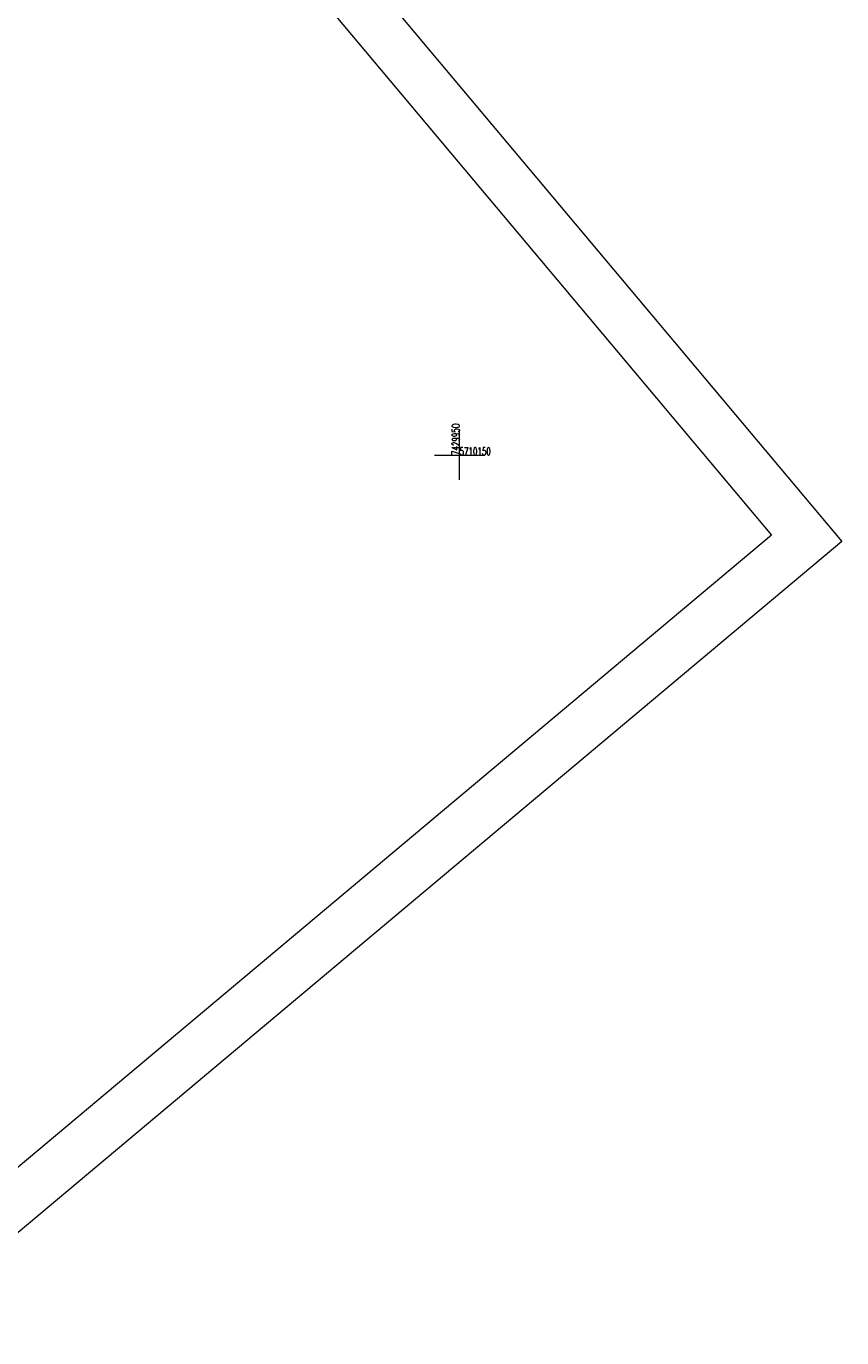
# Model space of a CAD drawing. Header units: metres. Extents: x 7429064 to 7430889, y 5709479 to 5710355.
# Tile 50 of 56: x 7429907 to 7429988, y 5710061 to 5710193. Entities that reach past the tile are written whole.
import ezdxf

# ---------------------------------------------------------------- set-up
doc = ezdxf.new("R2010")
doc.units = ezdxf.units.M
doc.linetypes.add('1', pattern=[0])
doc.layers.add('_1_X-REFY', color=7, linetype='Continuous')
for name, color, linetype, lineweight in [('arkusz', 252, 'Continuous', 18), ('KRZYZE_L_0', 252, '1', 18), ('KRZYZE_T_0', 252, 'Continuous', 18)]:
    doc.layers.add(name, color=color, linetype=linetype, lineweight=lineweight)
doc.styles.get("Standard").update_dxf_attribs({"font": 'simplex.shx'})

# ---------------------------------------------------------------- blocks, each defined once
blk = doc.blocks.new('X-ref_MDCP_Szara')
at = {"layer": 'arkusz', "linetype": 'Continuous'}
for p, q in [((7429853.36, 5710302.21), (7429988.34, 5710141.34)), ((7429852.74, 5710295.17), (7429981.3, 5710141.96)), ((7429988.34, 5710141.34), (7429199.32, 5709479.27)), ((7429981.3, 5710141.96), (7429199.93, 5709486.32))]:
    blk.add_line(p, q, dxfattribs=at)
at = {"layer": 'KRZYZE_L_0', "linetype": '1'}
for p, q in [((7429950, 5710147.5), (7429950, 5710152.5)), ((7429947.5, 5710150), (7429952.5, 5710150))]:
    blk.add_line(p, q, dxfattribs=at)
at = {"layer": 'KRZYZE_T_0', "width": 0.7}
blk.add_text('7429950', height=0.75, rotation=90, dxfattribs=at).set_placement((7429950, 5710150))
blk.add_text('5710150', height=0.75, dxfattribs=at).set_placement((7429950, 5710150))

msp = doc.modelspace()

# ---------------------------------------------------------------- block references
at = {"layer": '_1_X-REFY'}
msp.add_blockref('X-ref_MDCP_Szara', (0, 0), dxfattribs=at)

doc.saveas('drawing.dxf')
